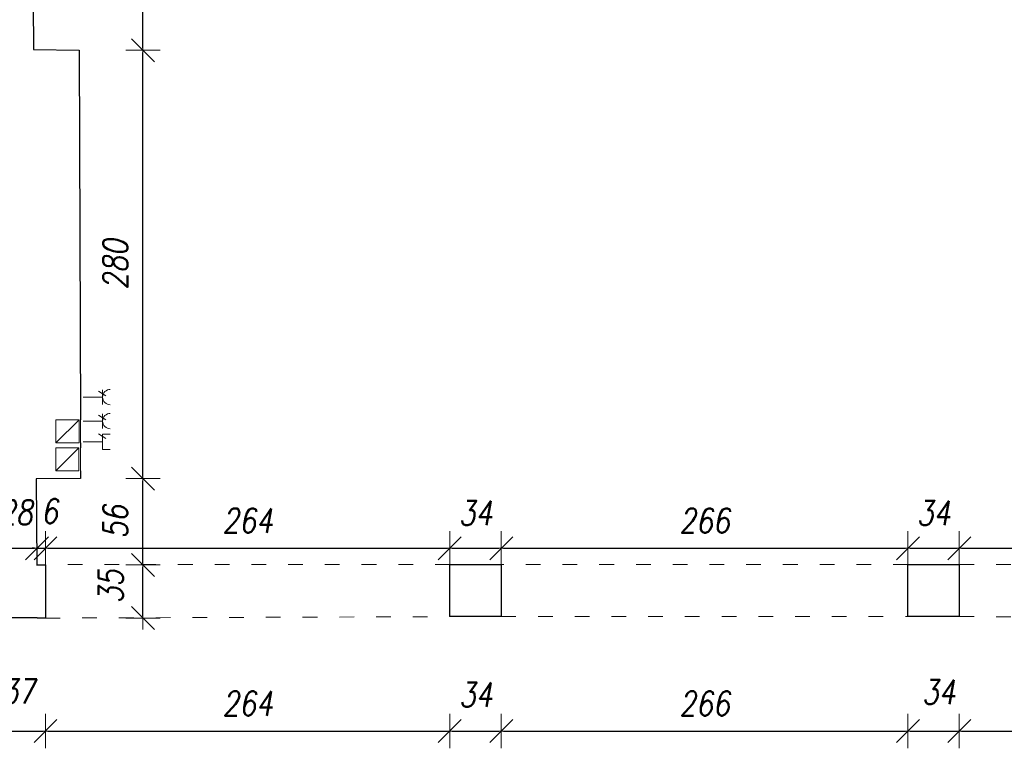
# Model space of a CAD drawing. Header units: millimetres. Extents: x -58431 to 28973, y -32170 to 9431.
# Tile 23 of 54: x -34707 to -28274, y -9019 to -4259. Entities that reach past the tile are written whole.
import ezdxf

# ---------------------------------------------------------------- set-up
doc = ezdxf.new("R2010")
doc.units = ezdxf.units.MM
doc.header["$LTSCALE"] = 8
doc.linetypes.add('ACAD_ISO03W100', pattern=[30, 12, -18])
doc.layers.get('Defpoints').update_dxf_attribs({"lineweight": 0})
for name, color, linetype, lineweight in [('A_DIMEN', 7, 'Continuous', 0), ('BAM_OPISY POWIERZCHNI', 40, 'Continuous', 0), ('instalacje', 6, 'Continuous', 0), ('OTWARCIE WENTYLACJI', 255, 'Continuous', 0), ('piętro_podciąg', 2, 'ACAD_ISO03W100', 0), ('piętro_rzut', 7, 'Continuous', 30)]:
    doc.layers.add(name, color=color, linetype=linetype, lineweight=lineweight)
doc.styles.add('ROMANS1', font='romans.shx', dxfattribs={"width": 0.8, "oblique": 10})
doc.dimstyles.new('NARCH100', dxfattribs={"dimscale": 100, "dimtxt": 1.6, "dimasz": 0.15, "dimexe": 0, "dimexo": 0, "dimgap": 1, "dimtad": 1, "dimdec": 0, "dimlfac": 0.1, "dimrnd": 1, "dimdsep": 46, "dimtxsty": 'ROMANS1', "dimblk": 'wym', "dimcen": -1.5, "dimse1": 1, "dimse2": 1, "dimclrd": 4, "dimclre": 4, "dimclrt": 3, "dimadec": 0, "dimazin": 0, "dimtfac": 0.04, "dimtdec": 0, "dimtmove": 2, "dimatfit": 3, "dimldrblk": 'wym', "dimfxl": 0, "dimtolj": 1, "dimarcsym": 0})

# ---------------------------------------------------------------- blocks, each defined once
blk = doc.blocks.new('wym')
at = {"layer": 'A_DIMEN', "color": 4, "ltscale": 100}
for p, q in [((-5, -5), (5, 5)), ((0, -7.5), (0, 7.5)), ((-5, 0), (5, 0))]:
    blk.add_line(p, q, dxfattribs=at)
blk = doc.blocks.new('*D731')
at = {"layer": 'BAM_OPISY POWIERZCHNI', "color": 4, "lineweight": -2, "transparency": 16777216}
blk.add_line((-34864.8, -7711.9), (-34609.8, -7711.9), dxfattribs=at)
at = {"layer": 'Defpoints', "color": 0, "transparency": 16777216}
for p in [(-34594.8, -7711.9), (-34879.8, -7817.7), (-34594.8, -7821.2)]:
    blk.add_point(p, dxfattribs=at)
at = {"layer": 'BAM_OPISY POWIERZCHNI', "color": 4, "lineweight": -2, "transparency": 16777216, "xscale": 15, "yscale": 15, "zscale": 15, "rotation": 179.9999999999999}
blk.add_blockref('wym', (-34879.8, -7711.9), dxfattribs=at)
at = {"layer": 'BAM_OPISY POWIERZCHNI', "color": 4, "lineweight": -2, "transparency": 16777216, "xscale": 15, "yscale": 15, "zscale": 15}
blk.add_blockref('wym', (-34594.8, -7711.9), dxfattribs=at)
at = {"layer": 'BAM_OPISY POWIERZCHNI', "color": 3, "transparency": 16777216, "insert": (-34731.6, -7477.1), "char_height": 160, "attachment_point": 5, "style": 'ROMANS1'}
blk.add_mtext('\\A1;28', dxfattribs=at)
blk = doc.blocks.new('*D732')
at = {"layer": 'BAM_OPISY POWIERZCHNI', "color": 4, "lineweight": -2, "transparency": 16777216}
for p, q in [((-34609.8, -7711.9), (-34624.8, -7711.9)), ((-34594.8, -7711.9), (-34538.5, -7711.9)), ((-34523.5, -7711.9), (-34508.5, -7711.9))]:
    blk.add_line(p, q, dxfattribs=at)
at = {"layer": 'Defpoints', "color": 0, "transparency": 16777216}
for p in [(-34538.5, -7711.9), (-34594.8, -7821.2), (-34538.5, -7818.4)]:
    blk.add_point(p, dxfattribs=at)
at = {"layer": 'BAM_OPISY POWIERZCHNI', "color": 4, "lineweight": -2, "transparency": 16777216, "xscale": 15, "yscale": 15, "zscale": 15}
for p, rotation in [((-34594.8, -7711.9), 359.9999999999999), ((-34538.5, -7711.9), 179.9999999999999)]:
    blk.add_blockref('wym', p, dxfattribs=dict(at, rotation=rotation))
at = {"layer": 'BAM_OPISY POWIERZCHNI', "color": 3, "transparency": 16777216, "insert": (-34511.7, -7469.2), "char_height": 160, "attachment_point": 5, "style": 'ROMANS1'}
blk.add_mtext('\\A1;6', dxfattribs=at)
blk = doc.blocks.new('*D733')
at = {"layer": 'BAM_OPISY POWIERZCHNI', "color": 4, "lineweight": -2, "transparency": 16777216}
blk.add_line((-34523.5, -7711.9), (-31912, -7711.9), dxfattribs=at)
at = {"layer": 'Defpoints', "color": 0, "transparency": 16777216}
for p in [(-31897, -7711.9), (-34538.5, -7818.4), (-31897, -7818.4)]:
    blk.add_point(p, dxfattribs=at)
at = {"layer": 'BAM_OPISY POWIERZCHNI', "color": 4, "lineweight": -2, "transparency": 16777216, "xscale": 15, "yscale": 15, "zscale": 15, "rotation": 179.9999999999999}
blk.add_blockref('wym', (-34538.5, -7711.9), dxfattribs=at)
at = {"layer": 'BAM_OPISY POWIERZCHNI', "color": 4, "lineweight": -2, "transparency": 16777216, "xscale": 15, "yscale": 15, "zscale": 15}
blk.add_blockref('wym', (-31897, -7711.9), dxfattribs=at)
at = {"layer": 'BAM_OPISY POWIERZCHNI', "color": 3, "transparency": 16777216, "insert": (-33217.7, -7531.9), "char_height": 160, "attachment_point": 5, "style": 'ROMANS1'}
blk.add_mtext('\\A1;264', dxfattribs=at)
blk = doc.blocks.new('*D734')
at = {"layer": 'BAM_OPISY POWIERZCHNI', "color": 4, "lineweight": -2, "transparency": 16777216}
blk.add_line((-31882, -7711.9), (-31575.7, -7711.9), dxfattribs=at)
at = {"layer": 'Defpoints', "color": 0, "transparency": 16777216}
for p in [(-31560.7, -7711.9), (-31897, -7818.4), (-31560.7, -7818.4)]:
    blk.add_point(p, dxfattribs=at)
at = {"layer": 'BAM_OPISY POWIERZCHNI', "color": 4, "lineweight": -2, "transparency": 16777216, "xscale": 15, "yscale": 15, "zscale": 15, "rotation": 179.9999999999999}
blk.add_blockref('wym', (-31897, -7711.9), dxfattribs=at)
at = {"layer": 'BAM_OPISY POWIERZCHNI', "color": 4, "lineweight": -2, "transparency": 16777216, "xscale": 15, "yscale": 15, "zscale": 15}
blk.add_blockref('wym', (-31560.7, -7711.9), dxfattribs=at)
at = {"layer": 'BAM_OPISY POWIERZCHNI', "color": 3, "transparency": 16777216, "insert": (-31728.9, -7481.9), "char_height": 160, "attachment_point": 5, "style": 'ROMANS1'}
blk.add_mtext('\\A1;34', dxfattribs=at)
blk = doc.blocks.new('*D735')
at = {"layer": 'BAM_OPISY POWIERZCHNI', "color": 4, "lineweight": -2, "transparency": 16777216}
blk.add_line((-31545.7, -7711.9), (-28919.2, -7711.9), dxfattribs=at)
at = {"layer": 'Defpoints', "color": 0, "transparency": 16777216}
for p in [(-28904.2, -7711.9), (-31560.7, -7818.4), (-28904.2, -7818.4)]:
    blk.add_point(p, dxfattribs=at)
at = {"layer": 'BAM_OPISY POWIERZCHNI', "color": 4, "lineweight": -2, "transparency": 16777216, "xscale": 15, "yscale": 15, "zscale": 15, "rotation": 179.9999999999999}
blk.add_blockref('wym', (-31560.7, -7711.9), dxfattribs=at)
at = {"layer": 'BAM_OPISY POWIERZCHNI', "color": 4, "lineweight": -2, "transparency": 16777216, "xscale": 15, "yscale": 15, "zscale": 15}
blk.add_blockref('wym', (-28904.2, -7711.9), dxfattribs=at)
at = {"layer": 'BAM_OPISY POWIERZCHNI', "color": 3, "transparency": 16777216, "insert": (-30232.5, -7531.9), "char_height": 160, "attachment_point": 5, "style": 'ROMANS1'}
blk.add_mtext('\\A1;266', dxfattribs=at)
blk = doc.blocks.new('*D736')
at = {"layer": 'BAM_OPISY POWIERZCHNI', "color": 4, "lineweight": -2, "transparency": 16777216}
blk.add_line((-28889.2, -7711.9), (-28583, -7711.9), dxfattribs=at)
at = {"layer": 'Defpoints', "color": 0, "transparency": 16777216}
for p in [(-28568, -7711.9), (-28904.2, -7818.4), (-28568, -7818.4)]:
    blk.add_point(p, dxfattribs=at)
at = {"layer": 'BAM_OPISY POWIERZCHNI', "color": 4, "lineweight": -2, "transparency": 16777216, "xscale": 15, "yscale": 15, "zscale": 15, "rotation": 179.9999999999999}
blk.add_blockref('wym', (-28904.2, -7711.9), dxfattribs=at)
at = {"layer": 'BAM_OPISY POWIERZCHNI', "color": 4, "lineweight": -2, "transparency": 16777216, "xscale": 15, "yscale": 15, "zscale": 15}
blk.add_blockref('wym', (-28568, -7711.9), dxfattribs=at)
at = {"layer": 'BAM_OPISY POWIERZCHNI', "color": 3, "transparency": 16777216, "insert": (-28736.1, -7481.9), "char_height": 160, "attachment_point": 5, "style": 'ROMANS1'}
blk.add_mtext('\\A1;34', dxfattribs=at)
blk = doc.blocks.new('*D737')
at = {"layer": 'BAM_OPISY POWIERZCHNI', "color": 4, "lineweight": -2, "transparency": 16777216}
blk.add_line((-28553, -7711.9), (-25925, -7711.9), dxfattribs=at)
at = {"layer": 'Defpoints', "color": 0, "transparency": 16777216}
for p in [(-25910, -7563), (-25910, -7711.9), (-28568, -7818.4)]:
    blk.add_point(p, dxfattribs=at)
at = {"layer": 'BAM_OPISY POWIERZCHNI', "color": 4, "lineweight": -2, "transparency": 16777216, "xscale": 15, "yscale": 15, "zscale": 15, "rotation": 179.9999999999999}
blk.add_blockref('wym', (-28568, -7711.9), dxfattribs=at)
at = {"layer": 'BAM_OPISY POWIERZCHNI', "color": 4, "lineweight": -2, "transparency": 16777216, "xscale": 15, "yscale": 15, "zscale": 15}
blk.add_blockref('wym', (-25910, -7711.9), dxfattribs=at)
at = {"layer": 'BAM_OPISY POWIERZCHNI', "color": 3, "transparency": 16777216, "insert": (-27239, -7531.9), "char_height": 160, "attachment_point": 5, "style": 'ROMANS1'}
blk.add_mtext('\\A1;266', dxfattribs=at)
blk = doc.blocks.new('*D603')
at = {"layer": 'BAM_OPISY POWIERZCHNI', "color": 4, "lineweight": -2, "transparency": 16777216}
blk.add_line((-34897.5, -8906.4), (-34553.5, -8906.4), dxfattribs=at)
at = {"layer": 'Defpoints', "color": 0, "transparency": 16777216}
for p in [(-34912.5, -8166), (-34538.5, -8168.3), (-34538.5, -8906.4)]:
    blk.add_point(p, dxfattribs=at)
at = {"layer": 'BAM_OPISY POWIERZCHNI', "color": 4, "lineweight": -2, "transparency": 16777216, "xscale": 15, "yscale": 15, "zscale": 15, "rotation": 179.9999999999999}
blk.add_blockref('wym', (-34912.5, -8906.4), dxfattribs=at)
at = {"layer": 'BAM_OPISY POWIERZCHNI', "color": 4, "lineweight": -2, "transparency": 16777216, "xscale": 15, "yscale": 15, "zscale": 15}
blk.add_blockref('wym', (-34538.5, -8906.4), dxfattribs=at)
at = {"layer": 'BAM_OPISY POWIERZCHNI', "color": 3, "transparency": 16777216, "insert": (-34716.4, -8647.2), "char_height": 160, "attachment_point": 5, "style": 'ROMANS1'}
blk.add_mtext('\\A1;37', dxfattribs=at)
blk = doc.blocks.new('*D604')
at = {"layer": 'BAM_OPISY POWIERZCHNI', "color": 4, "lineweight": -2, "transparency": 16777216}
blk.add_line((-34523.5, -8906.4), (-31912, -8906.4), dxfattribs=at)
at = {"layer": 'Defpoints', "color": 0, "transparency": 16777216}
for p in [(-34538.5, -8168.3), (-31897, -8158.5), (-31897, -8906.4)]:
    blk.add_point(p, dxfattribs=at)
at = {"layer": 'BAM_OPISY POWIERZCHNI', "color": 4, "lineweight": -2, "transparency": 16777216, "xscale": 15, "yscale": 15, "zscale": 15, "rotation": 179.9999999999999}
blk.add_blockref('wym', (-34538.5, -8906.4), dxfattribs=at)
at = {"layer": 'BAM_OPISY POWIERZCHNI', "color": 4, "lineweight": -2, "transparency": 16777216, "xscale": 15, "yscale": 15, "zscale": 15}
blk.add_blockref('wym', (-31897, -8906.4), dxfattribs=at)
at = {"layer": 'BAM_OPISY POWIERZCHNI', "color": 3, "transparency": 16777216, "insert": (-33217.7, -8726.4), "char_height": 160, "attachment_point": 5, "style": 'ROMANS1'}
blk.add_mtext('\\A1;264', dxfattribs=at)
blk = doc.blocks.new('*D605')
at = {"layer": 'BAM_OPISY POWIERZCHNI', "color": 4, "lineweight": -2, "transparency": 16777216}
blk.add_line((-31882, -8906.4), (-31575.7, -8906.4), dxfattribs=at)
at = {"layer": 'Defpoints', "color": 0, "transparency": 16777216}
for p in [(-31897, -8158.5), (-31560.7, -8158.5), (-31560.7, -8906.4)]:
    blk.add_point(p, dxfattribs=at)
at = {"layer": 'BAM_OPISY POWIERZCHNI', "color": 4, "lineweight": -2, "transparency": 16777216, "xscale": 15, "yscale": 15, "zscale": 15, "rotation": 179.9999999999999}
blk.add_blockref('wym', (-31897, -8906.4), dxfattribs=at)
at = {"layer": 'BAM_OPISY POWIERZCHNI', "color": 4, "lineweight": -2, "transparency": 16777216, "xscale": 15, "yscale": 15, "zscale": 15}
blk.add_blockref('wym', (-31560.7, -8906.4), dxfattribs=at)
at = {"layer": 'BAM_OPISY POWIERZCHNI', "color": 3, "transparency": 16777216, "insert": (-31727.5, -8668.6), "char_height": 160, "attachment_point": 5, "style": 'ROMANS1'}
blk.add_mtext('\\A1;34', dxfattribs=at)
blk = doc.blocks.new('*D606')
at = {"layer": 'BAM_OPISY POWIERZCHNI', "color": 4, "lineweight": -2, "transparency": 16777216}
blk.add_line((-31545.7, -8906.4), (-28919.2, -8906.4), dxfattribs=at)
at = {"layer": 'Defpoints', "color": 0, "transparency": 16777216}
for p in [(-31560.7, -8158.5), (-28904.2, -8158.5), (-28904.2, -8906.4)]:
    blk.add_point(p, dxfattribs=at)
at = {"layer": 'BAM_OPISY POWIERZCHNI', "color": 4, "lineweight": -2, "transparency": 16777216, "xscale": 15, "yscale": 15, "zscale": 15, "rotation": 179.9999999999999}
blk.add_blockref('wym', (-31560.7, -8906.4), dxfattribs=at)
at = {"layer": 'BAM_OPISY POWIERZCHNI', "color": 4, "lineweight": -2, "transparency": 16777216, "xscale": 15, "yscale": 15, "zscale": 15}
blk.add_blockref('wym', (-28904.2, -8906.4), dxfattribs=at)
at = {"layer": 'BAM_OPISY POWIERZCHNI', "color": 3, "transparency": 16777216, "insert": (-30232.5, -8726.4), "char_height": 160, "attachment_point": 5, "style": 'ROMANS1'}
blk.add_mtext('\\A1;266', dxfattribs=at)
blk = doc.blocks.new('*D607')
at = {"layer": 'BAM_OPISY POWIERZCHNI', "color": 4, "lineweight": -2, "transparency": 16777216}
blk.add_line((-28889.2, -8906.4), (-28583, -8906.4), dxfattribs=at)
at = {"layer": 'Defpoints', "color": 0, "transparency": 16777216}
for p in [(-28904.2, -8158.5), (-28568, -8158.5), (-28568, -8906.4)]:
    blk.add_point(p, dxfattribs=at)
at = {"layer": 'BAM_OPISY POWIERZCHNI', "color": 4, "lineweight": -2, "transparency": 16777216, "xscale": 15, "yscale": 15, "zscale": 15, "rotation": 179.9999999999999}
blk.add_blockref('wym', (-28904.2, -8906.4), dxfattribs=at)
at = {"layer": 'BAM_OPISY POWIERZCHNI', "color": 4, "lineweight": -2, "transparency": 16777216, "xscale": 15, "yscale": 15, "zscale": 15}
blk.add_blockref('wym', (-28568, -8906.4), dxfattribs=at)
at = {"layer": 'BAM_OPISY POWIERZCHNI', "color": 3, "transparency": 16777216, "insert": (-28702.6, -8651.1), "char_height": 160, "attachment_point": 5, "style": 'ROMANS1'}
blk.add_mtext('\\A1;34', dxfattribs=at)
blk = doc.blocks.new('*D608')
at = {"layer": 'BAM_OPISY POWIERZCHNI', "color": 4, "lineweight": -2, "transparency": 16777216}
blk.add_line((-28553, -8906.4), (-25925, -8906.4), dxfattribs=at)
at = {"layer": 'Defpoints', "color": 0, "transparency": 16777216}
for p in [(-28568, -8158.5), (-25910, -8165.5), (-25910, -8906.4)]:
    blk.add_point(p, dxfattribs=at)
at = {"layer": 'BAM_OPISY POWIERZCHNI', "color": 4, "lineweight": -2, "transparency": 16777216, "xscale": 15, "yscale": 15, "zscale": 15, "rotation": 179.9999999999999}
blk.add_blockref('wym', (-28568, -8906.4), dxfattribs=at)
at = {"layer": 'BAM_OPISY POWIERZCHNI', "color": 4, "lineweight": -2, "transparency": 16777216, "xscale": 15, "yscale": 15, "zscale": 15}
blk.add_blockref('wym', (-25910, -8906.4), dxfattribs=at)
at = {"layer": 'BAM_OPISY POWIERZCHNI', "color": 3, "transparency": 16777216, "insert": (-27239, -8726.4), "char_height": 160, "attachment_point": 5, "style": 'ROMANS1'}
blk.add_mtext('\\A1;266', dxfattribs=at)
blk = doc.blocks.new('*D641')
at = {"layer": 'BAM_OPISY POWIERZCHNI', "color": 4, "lineweight": -2, "transparency": 16777216}
blk.add_line((-33902.2, -8153.3), (-33902.2, -7836.2), dxfattribs=at)
at = {"layer": 'Defpoints', "color": 0, "transparency": 16777216}
for p in [(-34538.5, -7821.2), (-33902.2, -7821.2), (-34538.5, -8168.3)]:
    blk.add_point(p, dxfattribs=at)
at = {"layer": 'BAM_OPISY POWIERZCHNI', "color": 4, "lineweight": -2, "transparency": 16777216, "xscale": 15, "yscale": 15, "zscale": 15}
for p, rotation in [((-33902.2, -7821.2), 90), ((-33902.2, -8168.3), 270)]:
    blk.add_blockref('wym', p, dxfattribs=dict(at, rotation=rotation))
at = {"layer": 'BAM_OPISY POWIERZCHNI', "color": 3, "transparency": 16777216, "insert": (-34111.5, -7962.3), "char_height": 160, "attachment_point": 5, "rotation": 90, "style": 'ROMANS1'}
blk.add_mtext('\\A1;35', dxfattribs=at)
blk = doc.blocks.new('*D642')
at = {"layer": 'BAM_OPISY POWIERZCHNI', "color": 4, "lineweight": -2, "transparency": 16777216}
blk.add_line((-33902.2, -7806.2), (-33902.2, -7272.3), dxfattribs=at)
at = {"layer": 'Defpoints', "color": 0, "transparency": 16777216}
for p in [(-34309.7, -7257.3), (-33902.2, -7257.3), (-34538.5, -7821.2)]:
    blk.add_point(p, dxfattribs=at)
at = {"layer": 'BAM_OPISY POWIERZCHNI', "color": 4, "lineweight": -2, "transparency": 16777216, "xscale": 15, "yscale": 15, "zscale": 15}
for p, rotation in [((-33902.2, -7257.3), 90), ((-33902.2, -7821.2), 270)]:
    blk.add_blockref('wym', p, dxfattribs=dict(at, rotation=rotation))
at = {"layer": 'BAM_OPISY POWIERZCHNI', "color": 3, "transparency": 16777216, "insert": (-34082.2, -7539.3), "char_height": 160, "attachment_point": 5, "rotation": 90, "style": 'ROMANS1'}
blk.add_mtext('\\A1;56', dxfattribs=at)
blk = doc.blocks.new('*D643')
at = {"layer": 'BAM_OPISY POWIERZCHNI', "color": 4, "lineweight": -2, "transparency": 16777216}
blk.add_line((-33902.2, -7242.3), (-33902.2, -4473.6), dxfattribs=at)
at = {"layer": 'Defpoints', "color": 0, "transparency": 16777216}
for p in [(-34317.9, -4458.6), (-33902.2, -4458.6), (-34309.7, -7257.3)]:
    blk.add_point(p, dxfattribs=at)
at = {"layer": 'BAM_OPISY POWIERZCHNI', "color": 4, "lineweight": -2, "transparency": 16777216, "xscale": 15, "yscale": 15, "zscale": 15}
for p, rotation in [((-33902.2, -4458.6), 90), ((-33902.2, -7257.3), 270)]:
    blk.add_blockref('wym', p, dxfattribs=dict(at, rotation=rotation))
at = {"layer": 'BAM_OPISY POWIERZCHNI', "color": 3, "transparency": 16777216, "insert": (-34082.2, -5857.9), "char_height": 160, "attachment_point": 5, "rotation": 90, "style": 'ROMANS1'}
blk.add_mtext('\\A1;280', dxfattribs=at)
blk = doc.blocks.new('*D644')
at = {"layer": 'BAM_OPISY POWIERZCHNI', "color": 4, "lineweight": -2, "transparency": 16777216}
blk.add_line((-33902.2, -4443.6), (-33902.2, -2638.3), dxfattribs=at)
at = {"layer": 'Defpoints', "color": 0, "transparency": 16777216}
for p in [(-34629.9, -2623.3), (-33902.2, -2623.3), (-34317.9, -4458.6)]:
    blk.add_point(p, dxfattribs=at)
at = {"layer": 'BAM_OPISY POWIERZCHNI', "color": 4, "lineweight": -2, "transparency": 16777216, "xscale": 15, "yscale": 15, "zscale": 15}
for p, rotation in [((-33902.2, -2623.3), 90), ((-33902.2, -4458.6), 270)]:
    blk.add_blockref('wym', p, dxfattribs=dict(at, rotation=rotation))
at = {"layer": 'BAM_OPISY POWIERZCHNI', "color": 3, "transparency": 16777216, "insert": (-34082.2, -3541), "char_height": 160, "attachment_point": 5, "rotation": 90, "style": 'ROMANS1'}
blk.add_mtext('\\A1;184', dxfattribs=at)

msp = doc.modelspace()

# ---------------------------------------------------------------- linework, layer by layer
at = {"layer": 'instalacje'}
for p, q in [((-34470.2, -7024.3), (-34319.6, -6873.9)), ((-34319.6, -6873.9), (-34470.2, -6873.9)), ((-34470.2, -6873.9), (-34470.2, -7024.3)), ((-34319.6, -7024.3), (-34319.6, -6873.9)), ((-34471.1, -7205.5), (-34320.5, -7055.1)), ((-34320.5, -7055.1), (-34471.1, -7055.1)), ((-34471.1, -7055.1), (-34471.1, -7205.5)), ((-34470.2, -7024.3), (-34319.6, -7024.3)), ((-34320.5, -7205.5), (-34320.5, -7055.1)), ((-34471.1, -7205.5), (-34320.5, -7205.5))]:
    msp.add_line(p, q, dxfattribs=at)
for points in [[(-34143.6, -6715.6), (-34193.3, -6685.7)], [(-34165.2, -6676.3), (-34165.2, -6772.2)], [(-34165.2, -6724.2), (-34293.2, -6724.2)], [(-34165.2, -6881.1), (-34293.2, -6881.1)], [(-34143.6, -6872.5), (-34193.3, -6842.6)], [(-34165.2, -6833.2), (-34165.2, -6929.1)], [(-34143.6, -6995.3), (-34193.3, -6965.4)], [(-34165.2, -7067), (-34165.2, -6966.5)], [(-34115, -6966.5), (-34165.2, -6966.5)], [(-34165.2, -7016.8), (-34293.2, -7016.8)], [(-34115, -7067), (-34165.2, -7067)]]:
    msp.add_lwpolyline(points, dxfattribs=at)
for centre in [(-34115, -6724.2), (-34115, -6881.1)]:
    msp.add_arc(centre, 50.2, 90, 270, dxfattribs=at)
at = {"layer": 'OTWARCIE WENTYLACJI'}
for points in [[(-34310.4, -7024.3), (-34310.8, -6873.9)], [(-34309.9, -7205.5), (-34310.3, -7055.1)]]:
    msp.add_lwpolyline(points, dxfattribs=at)
at = {"layer": 'piętro_podciąg'}
for points in [[(-31897, -7818.4), (-34538.5, -7818.4)], [(-28904.2, -7818.4), (-31560.7, -7818.4)], [(-28568, -7818.4), (-25910, -7818.4)], [(-34538.5, -8168.3), (-31897, -8158.5)], [(-31560.7, -8158.5), (-28904.2, -8158.5)], [(-28568, -8158.5), (-25910, -8165.5)]]:
    msp.add_lwpolyline(points, dxfattribs=at)
at = {"layer": 'piętro_rzut'}
for points in [[(-33698.1, -2136.5), (-34690.1, -2130.4), (-34690.1, -2623.3), (-34629.9, -2623.3), (-34617.5, -4453.3)], [(-34617.5, -4453.3), (-34317.9, -4458.6), (-34310.8, -6873.9)], [(-34310.4, -7024.3), (-34310.3, -7055.1)], [(-34309.9, -7205.5), (-34309.7, -7257.3), (-34598.6, -7259.3)], [(-34598.6, -7259.3), (-34594.8, -7821.2)], [(-34594.8, -7821.2), (-34538.5, -7821.2), (-34538.5, -8168.3), (-34592.4, -8168.7)], [(-34592.5, -8166), (-34877.9, -8166)]]:
    msp.add_lwpolyline(points, dxfattribs=at)
for points in [[(-31897, -7818.4), (-31560.7, -7818.4), (-31560.7, -8158.5), (-31897, -8158.5)], [(-28904.2, -7818.4), (-28568, -7818.4), (-28568, -8158.5), (-28904.2, -8158.5)]]:
    msp.add_lwpolyline(points, close=True, dxfattribs=at)

# ---------------------------------------------------------------- dimensions: what is measured, and where the dimension line sits
at = {"layer": 'BAM_OPISY POWIERZCHNI'}
for base, p1, p2, picture, middle in [((-33902.2, -2623.3), (-34317.9, -4458.6), (-34629.9, -2623.3), '*D644', (-34082.2, -3541)), ((-33902.2, -4458.6), (-34309.7, -7257.3), (-34317.9, -4458.6), '*D643', (-34082.2, -5857.9)), ((-33902.2, -7257.3), (-34538.5, -7821.2), (-34309.7, -7257.3), '*D642', (-34082.2, -7539.3))]:
    dim = msp.add_linear_dim(base=base, p1=p1, p2=p2, angle=90, dimstyle='NARCH100', dxfattribs=at)
    dim.commit()
    dim.dimension.update_dxf_attribs({"geometry": picture, "text_midpoint": middle})
for base, p1, p2, picture, middle in [((-34594.7954, -7711.9386), (-34879.7721, -7817.7246), (-34594.7954, -7821.217), '*D731', (-34731.5859, -7477.1209)), ((-34538.5, -7711.9), (-34594.8, -7821.2), (-34538.5, -7818.4), '*D732', (-34511.7, -7469.2)), ((-34538.5, -8906.4), (-34912.5, -8166), (-34538.5, -8168.3), '*D603', (-34716.4, -8647.2)), ((-31560.7, -8906.4), (-31897, -8158.5), (-31560.7, -8158.5), '*D605', (-31727.5, -8668.6)), ((-28568, -8906.4), (-28904.2, -8158.5), (-28568, -8158.5), '*D607', (-28702.6, -8651.1))]:
    dim = msp.add_linear_dim(base=base, p1=p1, p2=p2, dimstyle='NARCH100', dxfattribs=at)
    dim.commit()
    dim.dimension.update_dxf_attribs({"geometry": picture, "text_midpoint": middle, "dimtype": 160})
for base, p1, p2, picture, middle in [((-31560.7, -7711.9), (-31897, -7818.4), (-31560.7, -7818.4), '*D734', (-31728.9, -7481.9)), ((-28568, -7711.9), (-28904.2, -7818.4), (-28568, -7818.4), '*D736', (-28736.1, -7481.9)), ((-31897, -7711.9), (-34538.5, -7818.4), (-31897, -7818.4), '*D733', (-33217.7, -7531.9)), ((-28904.2, -7711.9), (-31560.7, -7818.4), (-28904.2, -7818.4), '*D735', (-30232.5, -7531.9)), ((-25910, -7711.9), (-28568, -7818.4), (-25910, -7563), '*D737', (-27239, -7531.9)), ((-31897, -8906.4), (-34538.5, -8168.3), (-31897, -8158.5), '*D604', (-33217.7, -8726.4)), ((-28904.2, -8906.4), (-31560.7, -8158.5), (-28904.2, -8158.5), '*D606', (-30232.5, -8726.4)), ((-25910, -8906.4), (-28568, -8158.5), (-25910, -8165.5), '*D608', (-27239, -8726.4))]:
    dim = msp.add_linear_dim(base=base, p1=p1, p2=p2, dimstyle='NARCH100', dxfattribs=at)
    dim.commit()
    dim.dimension.update_dxf_attribs({"geometry": picture, "text_midpoint": middle})
dim = msp.add_linear_dim(base=(-33902.2, -7821.2), p1=(-34538.5, -8168.3), p2=(-34538.5, -7821.2), angle=90, dimstyle='NARCH100', dxfattribs=at)
dim.commit()
dim.dimension.update_dxf_attribs({"geometry": '*D641', "text_midpoint": (-34111.5, -7962.3), "dimtype": 160})

doc.saveas('drawing.dxf')
